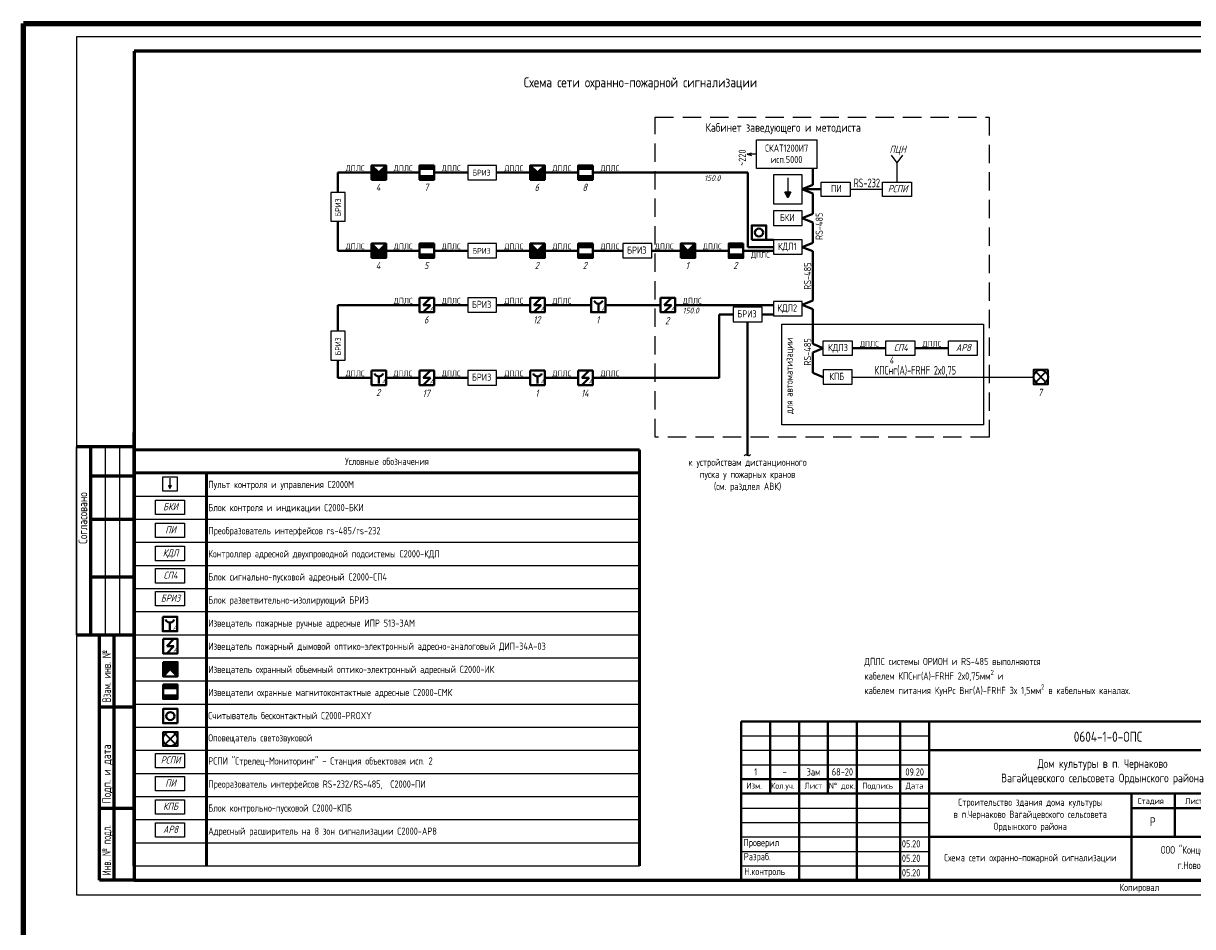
# Model space of a CAD drawing. Header units: millimetres. Extents: x -119471 to 297097, y -64331 to 65495.
# Tile 22 of 54: x -119471 to -79018, y -4160 to 27106. Entities that reach past the tile are written whole.
import ezdxf
from ezdxf.enums import TextEntityAlignment as Align

# ---------------------------------------------------------------- set-up
doc = ezdxf.new("R2010")
doc.units = ezdxf.units.MM
doc.linetypes.add('DASHED2', pattern=[9.525, 6.35, -3.175])
for name, color, linetype, lineweight in [('12 рамка штамп', 250, 'Continuous', 35), ('14 названия помещений', 12, 'Continuous', 25), ('40 ОПС', 1, 'Continuous', 25), ('41 ПС датчики', 1, 'Continuous', 40), ('43 ОС датчики', 82, 'Continuous', 40), ('45 ДПЛС', 232, 'Continuous', 40), ('50 сетка схемы', 124, 'Continuous', 25), ('60 Оповещение', 213, 'Continuous', 35), ('Формат', 7, 'Continuous', 50)]:
    doc.layers.add(name, color=color, linetype=linetype, lineweight=lineweight)
doc.styles.add('GOST 2.304', font='cs_gost2304.shx')
doc.styles.add('ГОСТ 2.304', font='CS_Gost2304.shx')

# ---------------------------------------------------------------- blocks, each defined once
blk = doc.blocks.new('A$C2C87110B')
at = {"layer": '43 ОС датчики'}
blk.add_hatch(color=0, dxfattribs=at).paths.add_polyline_path([(0, 0), (2.5, 2.5), (-2.5, 2.5), (-2.5, -2.5), (2.5, -2.5)])
at = {"layer": '43 ОС датчики', "color": 0}
for p, q in [((2.5, 2.5), (0, 0)), ((0, 0), (2.5, -2.5))]:
    blk.add_line(p, q, dxfattribs=at)
blk.add_lwpolyline([(-2.5, 2.5), (2.5, 2.5), (2.5, -2.5), (-2.5, -2.5)], close=True, dxfattribs=at)
blk = doc.blocks.new('A$C71DB1A2A')
at = {"layer": '41 ПС датчики', "color": 0, "ltscale": 20}
for p, q in [((125, 250), (-125, 0)), ((-125, 0), (125, 0)), ((125, 0), (-125, -250))]:
    blk.add_line(p, q, dxfattribs=at)
at = {"layer": '41 ПС датчики', "color": 0}
blk.add_lwpolyline([(-250, 250), (250, 250), (250, -250), (-250, -250)], close=True, dxfattribs=at)
at = {"layer": '41 ПС датчики', "color": 0, "style": 'GOST 2.304', "oblique": 15}
blk.add_text('А', height=145, dxfattribs=at).set_placement((108, -197))
blk = doc.blocks.new('A$C1DCD67E7')
at = {"layer": '41 ПС датчики', "color": 0}
blk.add_line((0, -200), (0, 50), dxfattribs=at)
blk.add_lwpolyline([(-250, 250), (250, 250), (250, -250), (-250, -250)], close=True, dxfattribs=at)
blk.add_arc((0, 206), 160, 200.5737, 339.4263, dxfattribs=at)
at = {"layer": '41 ПС датчики', "color": 0, "style": 'GOST 2.304', "oblique": 15}
blk.add_text('А', height=145, dxfattribs=at).set_placement((108, -197))
blk = doc.blocks.new('штамп')
at = {"layer": 'Формат', "color": 7, "linetype": 'Continuous', "lineweight": 40, "ltscale": 10, "extrusion": (0, 1, 0)}
for points, elevation in [([(-3954597, 0), (-3973097, 0)], -1274694), ([(-3961097, 0), (-3973097, 0)], -1275694), ([(-3954597, 0), (-3961097, 0)], -1276694), ([(-3954597, 0), (-3973097, 0)], -1277194), ([(-3968097, 0), (-3973097, 0)], -1277694), ([(-3961097, 0), (-3973097, 0)], -1278694)]:
    blk.add_lwpolyline(points, dxfattribs=dict(at, elevation=elevation))
at = {"layer": 'Формат', "color": 7, "linetype": 'Continuous', "lineweight": 40, "ltscale": 10, "extrusion": (1, 0, 0)}
for points, elevation in [([(-1280194, 0), (-1274694, 0)], 3954597), ([(-1274694, 0), (-1277194, 0)], 3955597), ([(-1274694, 0), (-1280194, 0)], 3956597), ([(-1274694, 0), (-1277194, 0)], 3957597), ([(-1274694, 0), (-1280194, 0)], 3958597), ([(-1274694, 0), (-1280194, 0)], 3960097), ([(-1280194, 0), (-1274695, 0)], 3961097), ([(-1280194, 0), (-1277194, 0)], 3968097), ([(-1277194, 0), (-1280194, 0)], 3968097), ([(-1277194, 0), (-1278694, 0)], 3969597), ([(-1277194, 0), (-1278694, 0)], 3971097)]:
    blk.add_lwpolyline(points, dxfattribs=dict(at, elevation=elevation))
at = {"layer": 'Формат', "color": 7, "linetype": 'Continuous', "lineweight": 25, "extrusion": (0, 1, 0)}
for elevation in [-1275194, -1275694, -1276194, -1277694, -1278194, -1278194, -1278694, -1278694, -1279194, -1279194, -1279694, -1279694]:
    blk.add_lwpolyline([(-3954597, 0), (-3961097, 0)], dxfattribs=dict(at, elevation=elevation))
at = {"layer": '12 рамка штамп', "style": 'GOST 2.304'}
for s, p in [('Проверил', (3954673, -1279015)), ('Разраб.', (3954685, -1279501)), ('Н.контроль', (3954699, -1280013))]:
    blk.add_text(s, height=250, dxfattribs=at).set_placement(p)
at = {"layer": '12 рамка штамп', "linetype": 'Continuous', "attachment_point": 5, "style": 'GOST 2.304'}
for s, insert, char_height in [('\\A1;0604-1-0-ОПС', (3967288, -1275226), 350), ('Дом культуры в п. Чернаково \\PВагайцевского сельсовета Ордынского района', (3967097, -1276444), 300), ('Строительство здания дома культуры\\Pв п.Чернаково Вагайцевского сельсовета\\PОрдынского района', (3964597, -1277944), 250)]:
    blk.add_mtext(s, dxfattribs=dict(at, insert=insert, char_height=char_height))
at = {"layer": 'Формат', "linetype": 'Continuous', "style": 'GOST 2.304'}
for s, height, p in [('Изм.', 210, (3954774, -1277027)), ('Кол.уч.', 210, (3955622, -1277027)), ('Лист', 210, (3956784, -1277027)), ('N%%D док.', 210, (3957626, -1277027)), ('Подпись', 210, (3958784, -1277027)), ('Дата', 210, (3960284, -1277027)), ('Стадия', 210, (3968311, -1277554)), ('Лист', 210, (3969956, -1277554)), ('Листов', 210, (3971516, -1277554)), ('05.20', 250, (3960154, -1279058)), ('05.20', 250, (3960154, -1279558)), ('05.20', 250, (3960154, -1280058))]:
    blk.add_text(s, height=height, dxfattribs=at).set_placement(p)
at = {"layer": 'Формат', "style": 'GOST 2.304'}
blk.add_text('Р', height=300, dxfattribs=at).set_placement((3968734, -1278314))
for s, p in [('ООО "Концепт-Проект"', (3970597, -1279143)), ('г.Новосибирск', (3970597, -1279675))]:
    blk.add_text(s, height=260, dxfattribs=at).set_placement(p, align=Align.MIDDLE_CENTER)

msp = doc.modelspace()

# ---------------------------------------------------------------- hatches: boundary and pattern name
at = {"layer": '40 ОПС', "ltscale": 20}
for points in [[(-93021.6, 21264.4), (-92921.6, 21264.4), (-93021.6, 21064.4), (-93121.6, 21264.4)], [(-114399.4, 11108.2), (-114449.4, 11108.2), (-114399.4, 11008.2), (-114349.4, 11108.2)]]:
    msp.add_hatch(color=256, dxfattribs=at).paths.add_polyline_path(points)
at = {"layer": '43 ОС датчики'}
h = msp.add_hatch(color=256, dxfattribs=at)
h.paths.add_polyline_path([(-105761.1, 22190.6), (-105261.1, 22190.6), (-105261.1, 22028.6), (-105761.1, 22028.6)])
h.paths.add_polyline_path([(-105761.1, 21852.5), (-105261.1, 21852.5), (-105261.1, 21690.6), (-105761.1, 21690.6)])
h = msp.add_hatch(color=256, dxfattribs=at)
h.paths.add_polyline_path([(-100272.1, 22190.6), (-99772.1, 22190.6), (-99772.1, 22028.6), (-100272.1, 22028.6)])
h.paths.add_polyline_path([(-100272.1, 21852.5), (-99772.1, 21852.5), (-99772.1, 21690.6), (-100272.1, 21690.6)])
h = msp.add_hatch(color=256, dxfattribs=at)
h.paths.add_polyline_path([(-105761.1, 19485.2), (-105261.1, 19485.2), (-105261.1, 19323.3), (-105761.1, 19323.3)])
h.paths.add_polyline_path([(-105761.1, 19147.2), (-105261.1, 19147.2), (-105261.1, 18985.2), (-105761.1, 18985.2)])
h = msp.add_hatch(color=256, dxfattribs=at)
h.paths.add_polyline_path([(-100272.1, 19485.2), (-99772.1, 19485.2), (-99772.1, 19323.3), (-100272.1, 19323.3)])
h.paths.add_polyline_path([(-100272.1, 19147.2), (-99772.1, 19147.2), (-99772.1, 18985.2), (-100272.1, 18985.2)])
h = msp.add_hatch(color=256, dxfattribs=at)
h.paths.add_polyline_path([(-95066.2, 19485.2), (-94566.2, 19485.2), (-94566.2, 19323.3), (-95066.2, 19323.3)])
h.paths.add_polyline_path([(-95066.2, 19147.2), (-94566.2, 19147.2), (-94566.2, 18985.2), (-95066.2, 18985.2)])
h = msp.add_hatch(color=256, dxfattribs=at)
h.paths.add_polyline_path([(-114137.5, 4220.6), (-114637.5, 4220.6), (-114637.5, 4058.7), (-114137.5, 4058.7)])
h.paths.add_polyline_path([(-114137.5, 3882.6), (-114637.5, 3882.6), (-114637.5, 3720.6), (-114137.5, 3720.6)])

# ---------------------------------------------------------------- linework, layer by layer
at = {"ltscale": 100}
msp.add_lwpolyline([(-93230.3, 16688.6), (-86250.7, 16688.6), (-86250.7, 13211.3), (-93230.3, 13211.3)], close=True, dxfattribs=at)
at = {"layer": '12 рамка штамп', "linetype": 'Continuous', "lineweight": 60}
msp.add_line((-115633.9, -2055), (-115633.9, 12945), dxfattribs=at)
msp.add_line((-115633.9, -2055), (-115633.9, 12945), dxfattribs=at)
at = {"layer": '12 рамка штамп', "color": 7, "linetype": 'Continuous', "lineweight": 25, "ltscale": 100, "extrusion": (0, 1, 0)}
for points, elevation in [([(75633.9, 0), (117633.9, 0)], 26645), ([(117633.9, 0), (75633.9, 0)], -3055)]:
    msp.add_lwpolyline(points, dxfattribs=dict(at, elevation=elevation))
at = {"layer": '12 рамка штамп', "color": 7, "linetype": 'Continuous', "lineweight": 25, "ltscale": 100, "extrusion": (1, 0, 0), "elevation": -117633.9}
msp.add_lwpolyline([(26645, 0), (-3055, 0)], dxfattribs=at)
at = {"layer": '12 рамка штамп', "color": 7, "linetype": 'Continuous', "lineweight": 60, "ltscale": 100, "extrusion": (0, 1, 0)}
for points, elevation in [([(76133.9, 0), (115633.9, 0)], 26145), ([(115633.9, 0), (76133.9, 0)], -2555)]:
    msp.add_lwpolyline(points, dxfattribs=dict(at, elevation=elevation))
at = {"layer": '12 рамка штамп', "color": 7, "linetype": 'Continuous', "lineweight": 60, "ltscale": 100, "extrusion": (1, 0, 0), "elevation": -115633.9}
msp.add_lwpolyline([(26145, 0), (-2555, 0)], dxfattribs=at)
at = {"layer": '12 рамка штамп', "color": 7, "linetype": 'Continuous', "lineweight": 25, "extrusion": (1, 0, 0)}
for elevation in [-117633.9, -116633.9, -116133.9]:
    msp.add_lwpolyline([(5945, 0), (12445, 0)], dxfattribs=dict(at, elevation=elevation))
at = {"layer": '12 рамка штамп', "color": 7, "linetype": 'Continuous', "lineweight": 60, "extrusion": (0, 1, 0)}
for points, elevation in [([(115633.9, 0), (117633.9, 0)], 12445), ([(117133.9, 0), (115633.9, 0)], 11445), ([(117133.9, 0), (115633.9, 0)], 9945), ([(117133.9, 0), (115633.9, 0)], 7945), ([(116833.9, 0), (115633.9, 0)], 3445), ([(115633.9, 0), (116833.9, 0)], -2555)]:
    msp.add_lwpolyline(points, dxfattribs=dict(at, elevation=elevation))
at = {"layer": '12 рамка штамп', "color": 7, "linetype": 'Continuous', "lineweight": 60, "extrusion": (1, 0, 0)}
for points, elevation in [([(5945, 0), (12445, 0)], -117133.9), ([(-2555, 0), (5945, 0)], -116833.9), ([(-2555, 0), (5945, 0)], -116333.9)]:
    msp.add_lwpolyline(points, dxfattribs=dict(at, elevation=elevation))
at = {"layer": '12 рамка штамп', "color": 7, "linetype": 'Continuous', "lineweight": 60, "extrusion": (3.63798e-15, -1, 0), "elevation": -5945}
msp.add_lwpolyline([(-117633.9, 0), (-115633.9, 0)], dxfattribs=at)
at = {"layer": '12 рамка штамп', "color": 7, "linetype": 'Continuous', "lineweight": 60, "extrusion": (3.78956e-16, -1, 0), "elevation": 55}
msp.add_lwpolyline([(-116833.9, 0), (-115633.9, 0)], dxfattribs=at)
at = {"layer": '14 названия помещений', "color": 7, "linetype": 'Continuous', "ltscale": 100}
msp.add_line((-115633.9, 12345), (-115633.9, -2055), dxfattribs=at)
at = {"layer": '14 названия помещений', "linetype": 'Continuous', "lineweight": 50, "ltscale": 100}
for p, q in [((-115633.9, 12345), (-98153.5, 12345)), ((-98153.5, 12345), (-98153.5, -2055)), ((-115633.9, 11545), (-98153.5, 11545)), ((-113133.9, 11545), (-113133.9, -2055))]:
    msp.add_line(p, q, dxfattribs=at)
at = {"layer": '14 названия помещений', "linetype": 'Continuous', "ltscale": 100}
for p, q in [((-115633.9, 10745), (-98153.5, 10745)), ((-115633.9, 9945), (-98153.5, 9945)), ((-115633.9, 9145), (-98153.5, 9145)), ((-115633.9, 8345), (-98153.5, 8345)), ((-115633.9, 7545), (-98153.5, 7545)), ((-115633.9, 6745), (-98153.5, 6745)), ((-115633.9, 5945), (-98153.5, 5945)), ((-115633.9, 5145), (-98153.5, 5145)), ((-115633.9, 4345), (-98153.5, 4345)), ((-115633.9, 3545), (-98153.5, 3545)), ((-115633.9, 2745), (-98153.5, 2745)), ((-115633.9, 1945), (-98153.5, 1945)), ((-115633.9, 1145), (-98153.5, 1145)), ((-115633.9, 345), (-98153.5, 345)), ((-115633.9, -455), (-98153.5, -455)), ((-115633.9, -455), (-98153.5, -455)), ((-115633.9, -1255), (-98153.5, -1255)), ((-115633.9, -1255), (-98153.5, -1255)), ((-115633.9, -2055), (-98153.5, -2055))]:
    msp.add_line(p, q, dxfattribs=at)
msp.add_spline([(-94531.1, 12153.1), (-94464.7, 12182.3), (-94383.5, 12143), (-94303.6, 12184.8)], degree=3, dxfattribs=at)
at = {"layer": '40 ОПС'}
for p, q in [((-94109.5, 23078), (-92007.1, 23078)), ((-94109.5, 22078), (-94109.5, 23078)), ((-92007.1, 22078), (-92007.1, 23078)), ((-94431.2, 22578), (-94275.5, 22623)), ((-94109.5, 22578), (-94431.2, 22578)), ((-94431.2, 22578), (-94275.5, 22533.1)), ((-92007.1, 22078), (-94109.5, 22078))]:
    msp.add_line(p, q, dxfattribs=at)
at = {"layer": '40 ОПС', "ltscale": 100}
for p, q in [((-89241.6, 22273), (-89436.3, 22546.7)), ((-89241.6, 22273), (-89046.9, 22546.7)), ((-89241.6, 21614.4), (-89241.6, 22273)), ((-90864.1, 21364.4), (-89741.6, 21364.4)), ((-90794.8, 14864.4), (-84520, 14864.4))]:
    msp.add_line(p, q, dxfattribs=at)
at = {"layer": '40 ОПС', "ltscale": 20}
for p, q in [((-93021.6, 21764.4), (-93021.6, 21264.4)), ((-93021.6, 21064.4), (-93121.6, 21264.4)), ((-93021.6, 21264.4), (-93121.6, 21264.4)), ((-92921.6, 21264.4), (-93021.6, 21064.4)), ((-92921.6, 21264.4), (-93021.6, 21264.4)), ((-114399.4, 11358.2), (-114399.4, 11108.2)), ((-114449.4, 11108.2), (-114399.4, 11008.2)), ((-114449.4, 11108.2), (-114399.4, 11108.2)), ((-114399.4, 11008.2), (-114349.4, 11108.2)), ((-114399.4, 11108.2), (-114349.4, 11108.2))]:
    msp.add_line(p, q, dxfattribs=at)
at = {"layer": '40 ОПС'}
for points in [[(-103098.1, 22190.6), (-104098.1, 22190.6), (-104098.1, 21690.6), (-103098.1, 21690.6)], [(-91864.1, 21614.4), (-90864.1, 21614.4), (-90864.1, 21114.4), (-91864.1, 21114.4)], [(-89741.6, 21614.4), (-88741.6, 21614.4), (-88741.6, 21114.4), (-89741.6, 21114.4)], [(-108837, 21254.8), (-108837, 20254.8), (-108337, 20254.8), (-108337, 21254.8)], [(-92521.6, 20614.4), (-93521.6, 20614.4), (-93521.6, 20114.4), (-92521.6, 20114.4)], [(-103098.1, 19485.2), (-104098.1, 19485.2), (-104098.1, 18985.2), (-103098.1, 18985.2)], [(-97727.5, 19485.2), (-98727.5, 19485.2), (-98727.5, 18985.2), (-97727.5, 18985.2)], [(-92521.6, 19614.4), (-93521.6, 19614.4), (-93521.6, 19114.4), (-92521.6, 19114.4)], [(-103098.1, 17605.1), (-104098.1, 17605.1), (-104098.1, 17105.1), (-103098.1, 17105.1)], [(-92521.6, 17483.8), (-93521.6, 17483.8), (-93521.6, 16983.8), (-92521.6, 16983.8)], [(-93916.1, 17279.5), (-94916.1, 17279.5), (-94916.1, 16779.5), (-93916.1, 16779.5)], [(-108837, 16446.5), (-108837, 15446.5), (-108337, 15446.5), (-108337, 16446.5)], [(-91794.8, 16114.4), (-90794.8, 16114.4), (-90794.8, 15614.4), (-91794.8, 15614.4)], [(-89631.9, 16114.4), (-88631.9, 16114.4), (-88631.9, 15614.4), (-89631.9, 15614.4)], [(-87468.9, 16114.4), (-86468.9, 16114.4), (-86468.9, 15614.4), (-87468.9, 15614.4)], [(-103098.1, 15087.8), (-104098.1, 15087.8), (-104098.1, 14587.8), (-103098.1, 14587.8)], [(-90794.8, 15114.4), (-91794.8, 15114.4), (-91794.8, 14614.4), (-90794.8, 14614.4)], [(-114899.4, 10607), (-113899.4, 10607), (-113899.4, 10107), (-114899.4, 10107)], [(-114899.4, 9807), (-113899.4, 9807), (-113899.4, 9307), (-114899.4, 9307)], [(-114899.4, 9007), (-113899.4, 9007), (-113899.4, 8507), (-114899.4, 8507)], [(-114899.4, 8234), (-113899.4, 8234), (-113899.4, 7734), (-114899.4, 7734)], [(-114899.4, 7438.7), (-113899.4, 7438.7), (-113899.4, 6938.7), (-114899.4, 6938.7)], [(-114899.4, 1838.7), (-113899.4, 1838.7), (-113899.4, 1338.7), (-114899.4, 1338.7)], [(-114899.4, 1038.7), (-113899.4, 1038.7), (-113899.4, 538.7), (-114899.4, 538.7)], [(-114899.4, 234), (-113899.4, 234), (-113899.4, -266), (-114899.4, -266)], [(-114899.4, -566), (-113899.4, -566), (-113899.4, -1066), (-114899.4, -1066)]]:
    msp.add_lwpolyline(points, close=True, dxfattribs=at)
at = {"layer": '40 ОПС', "ltscale": 20}
for points in [[(-92521.6, 21864.4), (-93521.6, 21864.4), (-93521.6, 20864.4), (-92521.6, 20864.4)], [(-114649.4, 11408.2), (-114149.4, 11408.2), (-114149.4, 10908.2), (-114649.4, 10908.2)]]:
    msp.add_lwpolyline(points, close=True, dxfattribs=at)
at = {"layer": '43 ОС датчики'}
for points in [[(-105261.1, 22190.6), (-105761.1, 22190.6), (-105761.1, 21690.6), (-105261.1, 21690.6)], [(-99772.1, 22190.6), (-100272.1, 22190.6), (-100272.1, 21690.6), (-99772.1, 21690.6)], [(-105261.1, 19485.2), (-105761.1, 19485.2), (-105761.1, 18985.2), (-105261.1, 18985.2)], [(-99772.1, 19485.2), (-100272.1, 19485.2), (-100272.1, 18985.2), (-99772.1, 18985.2)], [(-94566.2, 19485.2), (-95066.2, 19485.2), (-95066.2, 18985.2), (-94566.2, 18985.2)], [(-114637.5, 4220.6), (-114137.5, 4220.6), (-114137.5, 3720.6), (-114637.5, 3720.6)]]:
    msp.add_lwpolyline(points, close=True, dxfattribs=at)
at = {"layer": '43 ОС датчики', "ltscale": 100}
for points in [[(-94271.6, 19614.4), (-93771.6, 19614.4), (-93771.6, 20114.4), (-94271.6, 20114.4)], [(-114137.5, 2877.5), (-114637.5, 2877.5), (-114637.5, 3377.5), (-114137.5, 3377.5)]]:
    msp.add_lwpolyline(points, close=True, dxfattribs=at)
for centre in [(-94021.6, 19864.4), (-114387.5, 3127.5)]:
    msp.add_circle(centre, 140.5, dxfattribs=at)
at = {"layer": '45 ДПЛС', "ltscale": 200}
for p, q in [((-107424, 21940.6), (-108587, 21940.6)), ((-108587, 21940.6), (-108587, 21254.8)), ((-105761.1, 21940.6), (-106924, 21940.6)), ((-104098.1, 21940.6), (-105261.1, 21940.6)), ((-101935.1, 21940.6), (-103098.1, 21940.6)), ((-100272.1, 21940.6), (-101435.1, 21940.6)), ((-94404.7, 21940.6), (-99772.1, 21940.6)), ((-94404.7, 19364.4), (-94404.7, 21940.6)), ((-108587, 20254.8), (-108587, 19235.2)), ((-107424, 19235.2), (-108587, 19235.2)), ((-105761.1, 19235.2), (-106924, 19235.2)), ((-104098.1, 19235.2), (-105261.1, 19235.2)), ((-101935.1, 19235.2), (-103098.1, 19235.2)), ((-100272.1, 19235.2), (-101435.1, 19235.2)), ((-98727.5, 19235.2), (-99772.1, 19235.2)), ((-96729.2, 19235.2), (-97727.5, 19235.2)), ((-95066.2, 19235.2), (-96229.2, 19235.2)), ((-93521.6, 19235.2), (-94566.2, 19235.2)), ((-93521.6, 19364.4), (-94404.7, 19364.4)), ((-108587, 17355.1), (-108587, 16446.5)), ((-105761.1, 17355.1), (-108587, 17355.1)), ((-104098.1, 17355.1), (-105261.1, 17355.1)), ((-101935.1, 17355.1), (-103098.1, 17355.1)), ((-99828.2, 17355.1), (-101435.1, 17355.1)), ((-99328.2, 17355.1), (-97423.5, 17355.1)), ((-95393.3, 14837.8), (-95393.3, 17029.5)), ((-95393.3, 17029.5), (-94916.1, 17029.5)), ((-93916.1, 17029.5), (-93521.6, 17029.5)), ((-94416.1, 16779.5), (-94416.1, 12158)), ((-89631.9, 15864.4), (-90794.8, 15864.4)), ((-87468.9, 15864.4), (-88631.9, 15864.4)), ((-108587, 15446.5), (-108587, 14837.8)), ((-107424, 14837.8), (-108587, 14837.8)), ((-104098.1, 14837.8), (-105261.1, 14837.8)), ((-101935.1, 14837.8), (-103098.1, 14837.8)), ((-100272.1, 14837.8), (-101435.1, 14837.8)), ((-95393.3, 14837.8), (-99772.1, 14837.8))]:
    msp.add_line(p, q, dxfattribs=at)
at = {"layer": '45 ДПЛС', "ltscale": 100}
for p, q in [((-92158.2, 22078), (-92158.2, 21512.2)), ((-92158.2, 21512.2), (-92521.6, 21364.4)), ((-92158.2, 21216.6), (-92521.6, 21364.4)), ((-92521.6, 21364.4), (-91864.1, 21364.4)), ((-92158.2, 21216.6), (-92158.2, 20512.2)), ((-92158.2, 20512.2), (-92521.6, 20364.4)), ((-92158.2, 20216.6), (-92521.6, 20364.4)), ((-92158.2, 20216.6), (-92158.2, 19512.2)), ((-93521.6, 19614.4), (-93771.6, 19614.4)), ((-92158.2, 19512.2), (-92521.6, 19364.4)), ((-92158.2, 19216.6), (-92521.6, 19364.4)), ((-92158.2, 19216.6), (-92158.2, 18512.2)), ((-92158.2, 18512.2), (-92158.2, 17512.2)), ((-92158.2, 17512.2), (-92521.6, 17364.4)), ((-96923.5, 17355.1), (-93521.6, 17355.1)), ((-92158.2, 17216.6), (-92521.6, 17364.4)), ((-92158.2, 17216.6), (-92158.2, 16012.2)), ((-92158.2, 16012.2), (-91794.8, 15864.4)), ((-92158.2, 15716.6), (-91794.8, 15864.4)), ((-92158.2, 15716.6), (-92158.2, 15012.2)), ((-92158.2, 15012.2), (-91794.8, 14864.4)), ((-106924, 14837.8), (-105761.1, 14837.8))]:
    msp.add_line(p, q, dxfattribs=at)
at = {"layer": '50 сетка схемы', "linetype": 'DASHED2', "ltscale": 100}
msp.add_lwpolyline([(-97610.7, 23855.3), (-86062.2, 23855.3), (-86062.2, 12788), (-97610.7, 12788)], close=True, dxfattribs=at)
at = {"layer": '60 Оповещение'}
for p, q in [((-84093.2, 15041.1), (-84446.8, 14687.6)), ((-84093.2, 14687.6), (-84446.8, 15041.1)), ((-114564.3, 2515.3), (-114210.7, 2161.7)), ((-114564.3, 2161.7), (-114210.7, 2515.3))]:
    msp.add_line(p, q, dxfattribs=at)
at = {"layer": '60 Оповещение', "lineweight": 100, "ltscale": 100}
msp.add_lwpolyline([(-119470.9, 27105.8), (-55308.1, 27105.8), (-55308.1, -49400.6), (-119470.9, -49400.6)], close=True, dxfattribs=at)
at = {"layer": '60 Оповещение'}
for points in [[(-84020, 15114.4), (-84520, 15114.4), (-84520, 14614.4), (-84020, 14614.4)], [(-114637.5, 2588.5), (-114137.5, 2588.5), (-114137.5, 2088.5), (-114637.5, 2088.5)]]:
    msp.add_lwpolyline(points, close=True, dxfattribs=at)
for centre in [(-84270, 14864.4), (-114387.5, 2338.5)]:
    msp.add_circle(centre, 250, dxfattribs=at)

# ---------------------------------------------------------------- block references
at = {"color": 7, "linetype": 'Continuous', "lineweight": 15}
msp.add_blockref('штамп', (-4049231.2, 1277639.1), dxfattribs=at)
at = {"layer": '41 ПС датчики', "lineweight": 35, "ltscale": 100}
for name, p in [('A$C71DB1A2A', (-105511.1, 17355.1)), ('A$C71DB1A2A', (-101685.1, 17355.1)), ('A$C1DCD67E7', (-99578.2, 17355.1)), ('A$C71DB1A2A', (-97173.5, 17355.1)), ('A$C1DCD67E7', (-107174, 14837.8)), ('A$C71DB1A2A', (-105511.1, 14837.8)), ('A$C1DCD67E7', (-101685.1, 14837.8)), ('A$C71DB1A2A', (-100022.1, 14837.8)), ('A$C1DCD67E7', (-114399.4, 6316.8)), ('A$C71DB1A2A', (-114387.5, 5547.1))]:
    msp.add_blockref(name, p, dxfattribs=at)
at = {"layer": '43 ОС датчики', "yscale": 100, "zscale": 100}
for p, xscale, rotation in [((-107174, 21940.6), 100, 90.00000000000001), ((-101685.1, 21940.6), 100, 90.00000000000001), ((-107174, 19235.2), 100, 90.00000000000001), ((-101685.1, 19235.2), 100, 90.00000000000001), ((-96479.2, 19235.2), 100, 90.00000000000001), ((-114387.5, 4750.2), -100, 90)]:
    msp.add_blockref('A$C2C87110B', p, dxfattribs=dict(at, xscale=xscale, rotation=rotation))

# ---------------------------------------------------------------- texts
at = {"layer": '12 рамка штамп', "color": 7, "linetype": 'Continuous', "insert": (-98120.4, 24796.5), "char_height": 350, "width": 13763.365, "attachment_point": 8, "line_spacing_factor": 0.940166, "style": 'GOST 2.304'}
msp.add_mtext('\\A1;Схема сети охранно-пожарной сигнализации', dxfattribs=at)
at = {"layer": '12 рамка штамп', "color": 7, "linetype": 'Continuous', "lineweight": 25, "char_height": 300, "attachment_point": 1, "rotation": 90}
for s, insert, width in [('\\Fcs_gost2304.shx;\\W1.0000000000;\\T1.0000000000;\\o\\lСогласовано', (-117561.3, 9091.7), 2561.753), ('\\Fcs_gost2304.shx;\\W0.8000000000;\\T1.0000000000;\\o\\lВзам. инв. №', (-116741.7, 3600.8), 1944), ('\\Fcs_gost2304.shx;\\W1.0000000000;\\T1.0000000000;\\o\\lПодп. и дата', (-116743.2, 101.1), 2553.72), ('\\Fcs_gost2304.shx;\\W0.7000000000;\\T1.0000000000;\\o\\lИнв. № подл.', (-116743.2, -2386.8), 1680.992)]:
    msp.add_mtext(s, dxfattribs=dict(at, insert=insert, width=width))
at = {"layer": '12 рамка штамп', "linetype": 'Continuous', "char_height": 250, "attachment_point": 5, "line_spacing_factor": 0.940166, "style": 'ГОСТ 2.304'}
for s, insert, width in [('\\A1;1', (-94133.9, 1195), 1000), ('\\A1;Зам', (-92133.9, 1195), 1000), ('\\A1;68-20', (-91133.9, 1195), 1000), ('\\A1;09.20', (-88633.9, 1195), 1000), ('\\A1;-', (-93133.9, 1195), 1000), ('\\A1;Схема сети охранно-пожарной сигнализации', (-84633.9, -1805), 7000)]:
    msp.add_mtext(s, dxfattribs=dict(at, insert=insert, width=width))
at = {"layer": '12 рамка штамп', "linetype": 'Continuous', "lineweight": 25, "ltscale": 100, "insert": (-81546.4, -2673.5), "char_height": 250, "width": 1778.1, "attachment_point": 1}
msp.add_mtext('\\Fcs_gost2304.shx;\\W1.0000000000;\\T1.0000000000;\\o\\lКопировал', dxfattribs=at)
at = {"layer": '14 названия помещений', "style": 'GOST 2.304'}
msp.add_text('Кабинет заведующего и методиста', height=300, dxfattribs=at).set_placement((-95869.5, 23352))
at = {"layer": '14 названия помещений', "linetype": 'Continuous', "ltscale": 100, "style": 'GOST 2.304'}
msp.add_text('Условные обозначения', height=250, dxfattribs=at).set_placement((-106893.7, 11945), align=Align.MIDDLE_CENTER)
for s, p in [('Пульт контроля и управления С2000М', (-113073.9, 11145)), ('Блок контроля и индикации С2000-БКИ ', (-113073.9, 10345)), ('Преобразователь интерфейсов rs-485/rs-232', (-113073.9, 9545)), ('Контроллер адресной двухпроводной подсистемы С2000-КДЛ', (-113073.9, 8745)), ('Блок сигнально-пусковой адресный С2000-СП4', (-113073.9, 7945)), ('Блок разветвительно-изолирующий БРИЗ', (-113073.9, 7145)), ('Извещатель пожарные ручные адресные ИПР 513-3АМ', (-113073.9, 6345)), ('Извещатель пожарный дымовой оптико-электронный адресно-аналоговый ДИП-34А-03', (-113073.9, 5545)), ('Извещатель охранный объемный оптико-электронный адресный С2000-ИК', (-113073.9, 4745)), ('Извещатели охранные магнитоконтактные адресные С2000-СМК', (-113073.9, 3945)), ('Считыватель бесконтактный С2000-PROXY', (-113073.9, 3145)), ('Блок контрольно-пусковой С2000-КПБ', (-113073.9, -55)), ('Адресный расширитель на 8 зон сигнализации С2000-АР8', (-113073.9, -855))]:
    msp.add_text(s, height=250, dxfattribs=at).set_placement(p, align=Align.MIDDLE_LEFT)
for s, p in [('Оповещатель светозвуковой', (-113073.9, 2249.6)), ('РСПИ "Стрелец-Мониторинг" - Станция объектовая исп. 2', (-113073.9, 1449.6)), ('Преоразователь интерфейсов RS-232/RS-485,  С2000-ПИ', (-113073.9, 649.6))]:
    msp.add_text(s, height=250, dxfattribs=at).set_placement(p)
at = {"layer": '40 ОПС', "style": 'GOST 2.304'}
msp.add_text('~220', height=250, rotation=90, dxfattribs=at).set_placement((-94473.9, 22172.1))
for s, height, p in [('СКАТ1200И7', 250, (-93062.7, 22662.9)), ('исп.5000', 250, (-93062.7, 22268.7)), ('ДПЛС', 200, (-107990.9, 21990.6)), ('ДПЛС', 200, (-106327.9, 21990.6)), ('ДПЛС', 200, (-104664.9, 21990.6)), ('БРИЗ', 200, (-103618, 21837.5)), ('ДПЛС', 200, (-102502, 21990.6)), ('ДПЛС', 200, (-100839, 21990.6)), ('ДПЛС', 200, (-99176, 21990.6)), ('ПИ', 250, (-91344.2, 21261.3)), ('БКИ', 250, (-93041.4, 20261.3)), ('ДПЛС', 200, (-107990.9, 19285.2)), ('ДПЛС', 200, (-106327.9, 19285.2)), ('ДПЛС', 200, (-104664.9, 19285.2)), ('ДПЛС', 200, (-102502, 19285.2)), ('ДПЛС', 200, (-100839, 19285.2)), ('ДПЛС', 200, (-99176, 19285.2)), ('ДПЛС', 200, (-97296, 19285.2)), ('ДПЛС', 200, (-95633, 19285.2)), ('КДЛ1', 250, (-93041.4, 19261.3)), ('БРИЗ', 200, (-103618, 19132.2)), ('БРИЗ', 250, (-98247.4, 19132.2)), ('ДПЛС', 200, (-93970.1, 18994.4)), ('ДПЛС', 200, (-106327.9, 17405.1)), ('ДПЛС', 200, (-104664.9, 17405.1)), ('БРИЗ', 250, (-103618, 17252)), ('ДПЛС', 200, (-102502, 17405.1)), ('ДПЛС', 200, (-100839, 17405.1)), ('ДПЛС', 200, (-96327.4, 17405.1)), ('БРИЗ', 250, (-94435.9, 16926.5)), ('КДЛ2', 250, (-93041.4, 17130.8)), ('ДПЛС', 200, (-107990.9, 14887.8)), ('ДПЛС', 200, (-106339.8, 14887.8)), ('ДПЛС', 200, (-104664.9, 14887.8)), ('БРИЗ', 250, (-103618, 14734.8)), ('ДПЛС', 200, (-102502, 14887.8)), ('ДПЛС', 200, (-100839, 14887.8)), ('ДПЛС', 200, (-99176, 14887.8))]:
    msp.add_text(s, height=height, dxfattribs=at).set_placement(p, align=Align.CENTER)
at = {"layer": '40 ОПС', "style": 'GOST 2.304', "oblique": 15}
for s, height, p in [('ПЦН', 250, (-89221.7, 22622)), ('150.0', 200, (-95633, 21650.6)), ('РСПИ', 250, (-89221.7, 21261.3)), ('150.0', 200, (-96381, 17065.1)), ('СП4', 250, (-89112, 15761.3)), ('АР8', 250, (-86949, 15761.3)), ('БКИ', 250, (-114379.5, 10254)), ('ПИ', 250, (-114379.5, 9454)), ('КДЛ', 250, (-114379.5, 8654)), ('СП4', 250, (-114379.5, 7880.9)), ('БРИЗ', 250, (-114379.5, 7085.7)), ('РСПИ', 250, (-114379.5, 1485.7)), ('ПИ', 250, (-114379.5, 685.7)), ('КПБ', 250, (-114379.5, -119.1)), ('АР8', 250, (-114379.5, -919.1))]:
    msp.add_text(s, height=height, dxfattribs=at).set_placement(p, align=Align.CENTER)
at = {"layer": '40 ОПС', "style": 'GOST 2.304', "width": 0.75}
for s, p in [('RS-232', (-90287.9, 21434)), ('КПСнг(А)-FRHF 2х0,75', (-88610.8, 14949.4))]:
    msp.add_text(s, height=300, dxfattribs=at).set_placement(p, align=Align.CENTER)
at = {"layer": '40 ОПС', "style": 'GOST 2.304'}
for p in [(-108484, 20734.9), (-108484, 15926.6)]:
    msp.add_text('БРИЗ', height=200, rotation=90, dxfattribs=at).set_placement(p, align=Align.CENTER)
at = {"layer": '40 ОПС', "ltscale": 100, "style": 'GOST 2.304'}
for p in [(-91812.8, 20083.6), (-92214.8, 18358.7)]:
    msp.add_text('RS-485', height=250, rotation=90, dxfattribs=at).set_placement(p, align=Align.CENTER)
at = {"layer": '40 ОПС', "lineweight": 25, "ltscale": 100, "style": 'GOST 2.304'}
for s, p in [('для автоматизации', (-92853.6, 14905.8)), ('RS-485', (-92214.8, 15734.3))]:
    msp.add_text(s, height=250, rotation=90, dxfattribs=at).set_placement(p, align=Align.CENTER)
at = {"layer": '40 ОПС', "lineweight": 25, "style": 'GOST 2.304'}
for s, height, p in [('КДЛ3', 250, (-91286.6, 15761.3)), ('ДПЛС', 200, (-90198.7, 15914.4)), ('ДПЛС', 200, (-88035.7, 15914.4)), ('КПБ', 250, (-91329.9, 14761.3))]:
    msp.add_text(s, height=height, dxfattribs=at).set_placement(p, align=Align.CENTER)
at = {"layer": '40 ОПС', "char_height": 250, "style": 'GOST 2.304'}
for s, insert, width, attachment_point in [('\\A1;к устройствам дистанционного пуска у пожарных кранов \\P(см. раздлел АВК)', (-94416.1, 12039.2), 4512.272, 2), ('\\A1;ДПЛС системы ОРИОН и RS-485 выполняются \\Pкабелем КПСнг(А)-FRHF 2х0,75мм{\\H0.7x;\\S2^ ;} и \\Pкабелем питания КунРс Внг(А)-FRHF 3х 1,5мм{\\H0.7x;\\S2^ ;} в кабельных каналах. ', (-90371.2, 5143.4), 15678.114, 1)]:
    msp.add_mtext(s, dxfattribs=dict(at, insert=insert, width=width, attachment_point=attachment_point))
at = {"layer": '43 ОС датчики', "lineweight": 25, "style": 'GOST 2.304', "oblique": 15}
for s, p in [('4', (-107199.3, 21304.8)), ('7', (-105536.4, 21304.8)), ('6', (-101710.4, 21304.8)), ('8', (-100047.4, 21304.8)), ('4', (-107199.3, 18599.4)), ('5', (-105536.4, 18599.4)), ('2', (-101710.4, 18599.4)), ('2', (-100047.4, 18599.4)), ('1', (-96504.5, 18599.4)), ('2', (-94841.5, 18599.4)), ('6', (-105536.4, 16719.2)), ('12', (-101710.4, 16719.2)), ('1', (-99603.5, 16719.2)), ('2', (-97198.8, 16692.3)), ('4', (-89449.1, 15322)), ('2', (-107199.3, 14202)), ('17', (-105536.4, 14175)), ('1', (-101710.4, 14175)), ('14', (-100047.4, 14175)), ('7', (-84299.8, 14206.4))]:
    msp.add_text(s, height=250, dxfattribs=at).set_placement(p, align=Align.CENTER)

doc.saveas('drawing.dxf')
